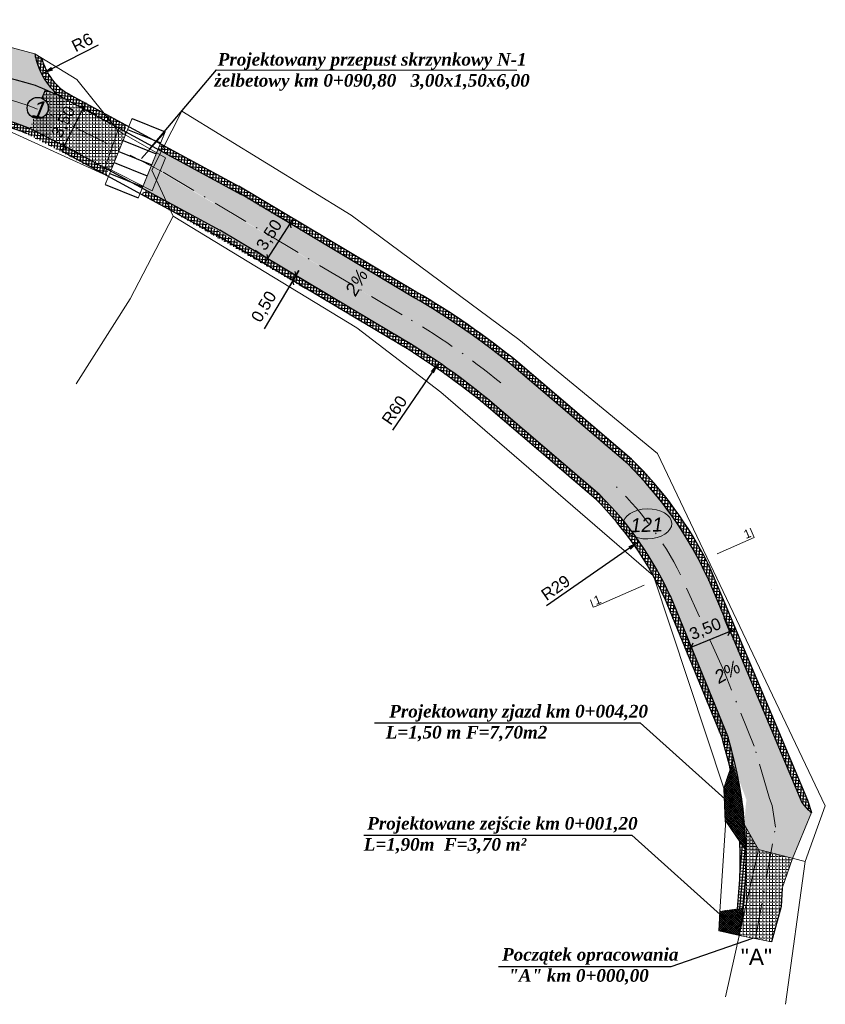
# Model space of a CAD drawing. Header units: millimetres. Extents: x 460 to 2266, y 622 to 2169.
# Tile 8 of 95: x 1930 to 1998, y 1669 to 1752. Entities that reach past the tile are written whole.
import ezdxf

# ---------------------------------------------------------------- set-up
doc = ezdxf.new("R2010")
doc.units = ezdxf.units.MM
doc.linetypes.add('KROPK3-2', pattern=[5, 3, -1, 0, -1])
doc.linetypes.add('PRZER3-1', pattern=[4, 3, -1])
for name, color, linetype, lineweight, true_color in [('drogi', 7, 'Continuous', 20, 0xd6bc51), ('GESDZI_O', 7, 'Continuous', 18, 0x0a0909), ('GESKKL_O', 7, 'PRZER3-1', 18, 0x008000)]:
    doc.layers.add(name, color=color, linetype=linetype, lineweight=lineweight, true_color=true_color)
doc.layers.add('Warstwa 1', color=220, linetype='Continuous', lineweight=20)
doc.styles.add('GEO-INFO', font='plfontwi.shx', dxfattribs={"height": 0.25})
doc.styles.get("Standard").update_dxf_attribs({"font": 'ARIAL.TTF'})
doc.dimstyles.new('ISO-25', dxfattribs={"dimtxt": 2.5, "dimasz": 2.5, "dimexe": 1.25, "dimexo": 0.625, "dimtad": 1, "dimtxsty": 'Standard', "dimcen": 2.5, "dimadec": 0, "dimazin": 0, "dimtfac": 1, "dimtmove": 0, "dimatfit": 3, "dimfxl": 1, "dimarcsym": 0})
pattern_1 = [(45, (-5553898.249666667, -5634345.26519057), (-0.08838834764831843, 0.08838834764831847), []), (135, (-5553898.249666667, -5634345.26519057), (-0.08838834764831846, -0.08838834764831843), [])]
pattern_2 = [(0, (-5553898.249666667, -5634345.26519057), (0, 0.275), [0.2, -0.07500000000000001]), (90, (-5553898.249666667, -5634345.26519057), (-0.275, 1.683889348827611e-17), [0.2, -0.07500000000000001])]
pattern_3 = [(85, (-5553898.249666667, -5634345.26519057), (-0.2490486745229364, 0.02178893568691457), []), (175, (-5553898.249666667, -5634345.26519057), (-0.02178893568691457, -0.2490486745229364), [])]

# ---------------------------------------------------------------- blocks, each defined once
blk = doc.blocks.new('*D2835')
at = {"layer": 'Defpoints', "color": 0}
for p in [(1982.359777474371, 1708.344799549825), (1958.699169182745, 1691.870255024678)]:
    blk.add_point(p, dxfattribs=at)
at = {"layer": 'Warstwa 1', "color": 0, "lineweight": -2}
blk.add_line((1981.539116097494, 1707.773384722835), (1974.566965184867, 1702.918775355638), dxfattribs=at)
at = {"layer": 'Warstwa 1', "color": 0}
blk.add_solid([(1981.634351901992, 1707.636607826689), (1981.443880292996, 1707.910161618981), (1982.359777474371, 1708.344799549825)], dxfattribs=at)
at = {"layer": 'Warstwa 1', "color": 0, "insert": (1975.331313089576, 1704.438686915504), "char_height": 2, "attachment_point": 5, "rotation": 34.84894498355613}
blk.add_mtext('{\\H0.5x;R29}', dxfattribs=at)
blk = doc.blocks.new('*D2836')
at = {"layer": 'Defpoints', "color": 0}
for p in [(1965.518961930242, 1723.392688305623), (1930.969435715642, 1673.087640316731)]:
    blk.add_point(p, dxfattribs=at)
at = {"layer": 'Warstwa 1', "color": 0, "lineweight": -2}
blk.add_line((1964.952824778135, 1722.568377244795), (1961.600379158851, 1717.687125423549), dxfattribs=at)
at = {"layer": 'Warstwa 1', "color": 0}
blk.add_solid([(1965.090209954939, 1722.474021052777), (1964.81543960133, 1722.662733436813), (1965.518961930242, 1723.392688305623)], dxfattribs=at)
at = {"layer": 'Warstwa 1', "color": 0, "insert": (1961.777481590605, 1719.376752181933), "char_height": 2, "attachment_point": 5, "rotation": 55.51870550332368}
blk.add_mtext('{\\H0.5x;R60}', dxfattribs=at)
blk = doc.blocks.new('_Oblique')
at = {"color": 0, "linetype": 'ByBlock', "lineweight": -2}
blk.add_line((-0.5, -0.5), (0.5, 0.5), dxfattribs=at)
blk = doc.blocks.new('*D2837')
at = {"layer": 'Defpoints', "color": 0}
for p in [(1953.004845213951, 1735.071873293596), (1953.382267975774, 1734.829300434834), (1951.489925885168, 1731.8849768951)]:
    blk.add_point(p, dxfattribs=at)
at = {"layer": 'Warstwa 1', "color": 0, "linetype": 'Continuous', "lineweight": -2}
for p, q in [((1950.842168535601, 1731.706932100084), (1953.275179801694, 1735.492490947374)), ((1952.856495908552, 1735.167218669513), (1951.953301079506, 1735.747709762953)), ((1950.964153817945, 1732.222895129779), (1950.060958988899, 1732.80338622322))]:
    blk.add_line(p, q, dxfattribs=at)
at = {"layer": 'Warstwa 1', "color": 0, "linetype": 'ByBlock', "lineweight": -2, "xscale": 0.5, "yscale": 0.5, "zscale": 0.5}
for p, rotation in [((1953.004845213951, 1735.071873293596), 57.27079585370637), ((1951.112503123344, 1732.127549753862), 237.2707958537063)]:
    blk.add_blockref('_Oblique', p, dxfattribs=dict(at, rotation=rotation))
at = {"layer": 'Warstwa 1', "color": 0, "lineweight": 20, "insert": (1951.300759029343, 1734.086830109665), "char_height": 2, "attachment_point": 5, "rotation": 57.27079585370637}
blk.add_mtext('{\\H0.5x;3,50}', dxfattribs=at)
blk = doc.blocks.new('*D2838')
at = {"layer": 'Defpoints', "color": 0}
for p in [(1989.966518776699, 1700.755905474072), (1990.269531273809, 1700.005294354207), (1987.024005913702, 1698.695115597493)]:
    blk.add_point(p, dxfattribs=at)
at = {"layer": 'Warstwa 1', "color": 0, "linetype": 'Continuous', "lineweight": -2}
for p, q in [((1990.035570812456, 1700.584852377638), (1989.498597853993, 1701.915021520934)), ((1986.257346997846, 1699.258558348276), (1990.430165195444, 1700.943073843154)), ((1986.790045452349, 1699.274673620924), (1986.253072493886, 1700.604842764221))]:
    blk.add_line(p, q, dxfattribs=at)
at = {"layer": 'Warstwa 1', "color": 0, "linetype": 'ByBlock', "lineweight": -2, "xscale": 0.5, "yscale": 0.5, "zscale": 0.5}
for p, rotation in [((1989.966518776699, 1700.755905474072), 21.9833251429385), ((1986.720993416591, 1699.445726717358), 201.9833251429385)]:
    blk.add_blockref('_Oblique', p, dxfattribs=dict(at, rotation=rotation))
at = {"layer": 'Warstwa 1', "color": 0, "lineweight": 20, "insert": (1987.941298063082, 1700.909945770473), "char_height": 2, "attachment_point": 5, "rotation": 21.983325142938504}
blk.add_mtext('{\\H0.5x;3,50}', dxfattribs=at)
blk = doc.blocks.new('*D2844')
at = {"layer": 'Defpoints', "color": 0}
for p in [(1937.386703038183, 1750.36032632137), (1932.107496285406, 1747.662729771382)]:
    blk.add_point(p, dxfattribs=at)
at = {"layer": 'Warstwa 1', "color": 0, "lineweight": -2}
blk.add_line((1932.997976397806, 1748.11775193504), (1936.886418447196, 1750.104688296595), dxfattribs=at)
at = {"layer": 'Warstwa 1', "color": 0}
blk.add_solid([(1932.92213937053, 1748.266165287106), (1933.073813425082, 1747.969338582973), (1932.107496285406, 1747.662729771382)], dxfattribs=at)
at = {"layer": 'Warstwa 1', "color": 0, "insert": (1935.532777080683, 1750.323262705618), "char_height": 2, "attachment_point": 5, "rotation": 27.066360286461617}
blk.add_mtext('{\\H0.5x;R6}', dxfattribs=at)
blk = doc.blocks.new('*D2845')
at = {"layer": 'Defpoints', "color": 0}
for p in [(1953.489538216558, 1730.7084641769), (1953.233210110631, 1730.279005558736), (1953.233212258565, 1730.279004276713)]:
    blk.add_point(p, dxfattribs=at)
at = {"layer": 'Warstwa 1', "color": 0, "linetype": 'Continuous', "lineweight": -2}
for p, q in [((1953.745797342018, 1731.137802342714), (1952.976955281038, 1729.849664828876)), ((1953.489540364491, 1730.708462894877), (1953.745797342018, 1731.137802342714)), ((1953.233212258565, 1730.279004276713), (1950.811496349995, 1726.221599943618)), ((1953.769884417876, 1729.958684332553), (1954.306560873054, 1729.638361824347)), ((1954.026212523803, 1730.388142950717), (1954.56288897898, 1730.067820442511))]:
    blk.add_line(p, q, dxfattribs=at)
at = {"layer": 'Warstwa 1', "color": 0, "linetype": 'ByBlock', "lineweight": -2, "xscale": 0.5, "yscale": 0.5, "zscale": 0.5}
for p, rotation in [((1953.233212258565, 1730.279004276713), 59.16857141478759), ((1953.489540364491, 1730.708462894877), 239.1685714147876)]:
    blk.add_blockref('_Oblique', p, dxfattribs=dict(at, rotation=rotation))
at = {"layer": 'Warstwa 1', "color": 0, "lineweight": 20, "insert": (1950.856384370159, 1728.05471954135), "char_height": 2, "attachment_point": 5, "rotation": 59.16857141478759}
blk.add_mtext('{\\H0.5x;0,50}', dxfattribs=at)
blk = doc.blocks.new('*D2865')
at = {"layer": 'Defpoints', "color": 0}
for p in [(1935.427960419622, 1744.868681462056), (1933.844999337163, 1741.71246102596), (1934.015828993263, 1741.626783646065)]:
    blk.add_point(p, dxfattribs=at)
at = {"layer": 'Warstwa 1', "color": 0, "linetype": 'Continuous', "lineweight": -2}
for p, q in [((1935.822946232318, 1745.229942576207), (1933.791672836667, 1741.179845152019)), ((1935.986633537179, 1744.58848626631), (1936.716136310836, 1744.22261369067)), ((1934.403672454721, 1741.432265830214), (1935.133175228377, 1741.066393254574))]:
    blk.add_line(p, q, dxfattribs=at)
at = {"layer": 'Warstwa 1', "color": 0, "linetype": 'ByBlock', "lineweight": -2, "xscale": 0.5, "yscale": 0.5, "zscale": 0.5}
for p, rotation in [((1935.598790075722, 1744.783004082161), 63.36454482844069), ((1934.015828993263, 1741.626783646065), 243.3645448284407)]:
    blk.add_blockref('_Oblique', p, dxfattribs=dict(at, rotation=rotation))
at = {"layer": 'Warstwa 1', "color": 0, "lineweight": 20, "insert": (1934.001966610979, 1743.608803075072), "char_height": 2, "attachment_point": 5, "rotation": 63.364544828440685}
blk.add_mtext('{\\H0.5x;3,50}', dxfattribs=at)

msp = doc.modelspace()

# ---------------------------------------------------------------- hatches: boundary and pattern name
h = msp.add_hatch()
h.set_pattern_fill('ANSI37', color=141, scale=2, angle=39.99999999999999)
h.set_pattern_definition(pattern_3)
edge = h.paths.add_edge_path()
edge.add_arc((1936.827831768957, 1750.158144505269), 4.844389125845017, 193.8828253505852, 241.9974874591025, ccw=False)
edge.add_line((1932.124954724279, 1748.995795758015), (1931.545542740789, 1749.34647324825))
edge.add_arc((1937.386703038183, 1750.36032632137), 5.928495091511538, 189.8467644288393, 230.0138344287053)
edge.add_arc((1923.800833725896, 1726.111346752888), 21.99824984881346, 63.37076971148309, 63.614518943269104, ccw=False)
edge.add_line((1933.660783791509, 1745.776147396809), (1934.282096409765, 1745.4608702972))
edge.add_line((1934.282096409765, 1745.460871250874), (1938.148265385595, 1743.362189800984))
edge.add_line((1938.148265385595, 1743.36218884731), (1939.07926418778, 1742.856812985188))
edge.add_line((1939.07926418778, 1742.856812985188), (1939.257701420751, 1743.328868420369))
edge.add_line((1939.257701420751, 1743.328868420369), (1934.553341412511, 1745.880901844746))
h = msp.add_hatch()
h.set_pattern_fill('ANSI37', color=141, scale=2, angle=39.99999999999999)
h.set_pattern_definition(pattern_3)
edge = h.paths.add_edge_path()
edge.add_line((1930.913014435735, 1742.623598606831), (1937.565209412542, 1739.133000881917))
edge.add_line((1937.565209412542, 1739.133000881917), (1937.725910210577, 1739.611764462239))
edge.add_line((1937.725910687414, 1739.611764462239), (1931.119424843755, 1743.079437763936))
edge.add_arc((1923.12730362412, 1723.280364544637), 21.35128355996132, 68.01797410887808, 77.65040411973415)
edge.add_line((1927.693831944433, 1744.137596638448), (1926.82550718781, 1743.807393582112))
edge.add_arc((1923.150186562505, 1723.468189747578), 20.66860403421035, 67.93949587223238, 79.75711169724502, ccw=False)
h = msp.add_hatch()
h.set_pattern_fill('ANSI37', color=141, scale=2, angle=39.99999999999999)
h.set_pattern_definition(pattern_3)
edge = h.paths.add_edge_path()
edge.add_line((1948.69995691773, 1738.227261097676), (1942.12117912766, 1741.774480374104))
edge.add_line((1942.12117912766, 1741.774480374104), (1941.934619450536, 1741.326410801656))
edge.add_line((1941.934619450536, 1741.326410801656), (1942.85644676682, 1740.790685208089))
edge.add_line((1942.85644676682, 1740.790685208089), (1948.455194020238, 1737.791061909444))
edge.add_line((1948.455194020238, 1737.791060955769), (1963.306752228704, 1728.926721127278))
edge.add_arc((1930.969483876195, 1673.087703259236), 64.52669956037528, 51.084677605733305, 59.92418199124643, ccw=False)
edge.add_line((1971.503295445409, 1723.294326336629), (1971.812504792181, 1723.687261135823))
edge.add_arc((1930.972328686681, 1673.091721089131), 65.02175603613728, 51.08990468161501, 59.89819224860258)
edge.add_line((1963.58321239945, 1729.344356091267), (1948.69995691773, 1738.227260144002))
h = msp.add_hatch()
h.set_pattern_fill('ANSI37', color=141, scale=2, angle=39.99999999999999)
h.set_pattern_definition(pattern_3)
h.paths.add_polyline_path([(1942.314176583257, 1737.121323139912), (1942.698552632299, 1736.343690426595), (1955.00482227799, 1729.223755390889), (1955.260094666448, 1729.65144589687)])
h.paths.add_polyline_path([(1942.314176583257, 1737.121323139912), (1941.275691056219, 1737.685153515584), (1940.753675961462, 1737.968573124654), (1940.763285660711, 1737.913545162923), (1940.553474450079, 1737.508327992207), (1942.698552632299, 1736.343690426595)])
edge = h.paths.add_edge_path()
edge.add_line((1955.260094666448, 1729.65144589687), (1955.00482227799, 1729.223755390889))
edge.add_line((1955.00482227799, 1729.223755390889), (1961.302169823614, 1725.465269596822))
edge.add_arc((1930.969435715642, 1673.087640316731), 60.52677801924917, 51.03740236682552, 59.924172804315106, ccw=False)
edge.add_line((1969.029457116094, 1720.150636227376), (1969.338744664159, 1720.543671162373))
edge.add_arc((1931.224277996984, 1673.426048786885), 60.60348948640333, 51.02985325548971, 59.97231755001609)
edge.add_line((1961.55137684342, 1725.895563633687), (1955.260094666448, 1729.65144589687))
h = msp.add_hatch()
h.set_pattern_fill('ANSI37', color=141, scale=2, angle=39.99999999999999)
h.set_pattern_definition(pattern_3)
h.paths.add_polyline_path([(1972.142167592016, 1723.419378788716, 0.001633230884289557), (1971.812504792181, 1723.687262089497), (1971.503295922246, 1723.294326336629, -0.00160870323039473), (1971.825524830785, 1723.032461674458), (1981.389087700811, 1714.865273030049, -0.08470511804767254), (1987.763422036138, 1706.010460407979), (1988.106067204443, 1706.445884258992, 0.083251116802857), (1981.713791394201, 1715.245492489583)])
h = msp.add_hatch()
h.set_pattern_fill('ANSI37', color=141, scale=2, angle=39.99999999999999)
h.set_pattern_definition(pattern_3)
h.paths.add_polyline_path([(1969.60944702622, 1720.323401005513, 0.00143967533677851), (1969.338744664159, 1720.543671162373), (1969.029457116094, 1720.150636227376, -0.001380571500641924), (1969.288770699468, 1719.93974164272), (1978.736909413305, 1711.870640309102, -0.08882757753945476), (1984.489751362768, 1703.577295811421), (1984.955064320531, 1702.441670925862), (1985.310392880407, 1702.893213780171), (1984.94854071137, 1703.77633527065, 0.08960162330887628), (1979.052881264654, 1712.25831750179)])
h = msp.add_hatch()
h.set_pattern_fill('ANSI37', color=141, scale=2, angle=39.99999999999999)
h.set_pattern_definition(pattern_3)
h.paths.add_polyline_path([(1988.602822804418, 1705.403463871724, 0.008766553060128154), (1988.106067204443, 1706.445884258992), (1987.763422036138, 1706.010459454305, -0.006882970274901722), (1988.144680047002, 1705.203062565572), (1996.04353907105, 1686.384480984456, 0.1029311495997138), (1996.855662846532, 1685.543327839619), (1996.504573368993, 1686.577993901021)])
h = msp.add_hatch()
h.set_pattern_fill('ANSI37', color=141, scale=2, angle=39.99999999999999)
h.set_pattern_definition(pattern_3)
h.paths.add_polyline_path([(1985.310392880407, 1702.893213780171), (1984.955064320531, 1702.441670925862), (1989.371742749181, 1691.662492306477, -0.01780439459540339), (1990.008482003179, 1689.19142964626), (1990.314156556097, 1690.08702805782, 0.01241220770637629), (1989.843966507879, 1691.828745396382)])
h = msp.add_hatch()
h.set_pattern_fill('ANSI37', color=141, scale=2, angle=39.99999999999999)
h.set_pattern_definition(pattern_3)
h.paths.add_polyline_path([(1991.336366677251, 1682.320424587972), (1990.80992414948, 1683.094032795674, -0.03973499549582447), (1990.612975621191, 1677.409674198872), (1991.124112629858, 1677.480338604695, 0.03336437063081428)])
at = {"layer": 'drogi', "lineweight": 5, "true_color": 0xf4e08b}
h = msp.add_hatch(dxfattribs=at)
h.set_pattern_fill('ANGLE', color=41)
h.set_pattern_definition(pattern_2)
edge = h.paths.add_edge_path()
edge.add_arc((1922.936341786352, 1719.79712155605), 28.24540980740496, 90.88373382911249, 94.91571712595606)
edge.add_arc((1925.97889473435, 1686.153990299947), 62.02569051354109, 95.05286876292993, 104.2048782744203)
edge.add_line((1910.75841476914, 1746.283212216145), (1911.80804493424, 1742.936603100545))
edge.add_arc((1928.815558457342, 1672.711725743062), 72.25502587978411, 101.74616934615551, 103.61412592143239, ccw=False)
edge.add_arc((1914.399748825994, 1743.51407960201), 0.2997521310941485, 179.9999627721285, 191.6272851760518, ccw=False)
edge.add_arc((1914.399748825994, 1743.51407960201), 0.2997521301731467, 11.38962997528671, 180, ccw=False)
edge.add_arc((1928.815558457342, 1672.711725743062), 72.25502589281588, 96.22596280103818, 101.27078233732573, ccw=False)
edge.add_arc((1923.337483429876, 1724.602968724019), 20.07656916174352, 62.2560558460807, 96.74489323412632, ccw=False)
edge.add_line((1932.683547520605, 1742.371471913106), (1932.761739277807, 1742.331788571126))
edge.add_line((1932.761739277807, 1742.331788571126), (1934.201718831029, 1745.499140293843))
edge.add_arc((1936.75678875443, 1750.084632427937), 5.249296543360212, 187.6579876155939, 240.87312162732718, ccw=False)
edge.add_line((1931.55430986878, 1749.385113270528), (1927.511412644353, 1750.47661450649))
edge.add_arc((1922.859790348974, 1753.670026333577), 5.642293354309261, 266.3510804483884, 325.5297814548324, ccw=False)
h = msp.add_hatch(dxfattribs=at)
h.set_pattern_fill('ANGLE', color=41)
h.set_pattern_definition(pattern_2)
edge = h.paths.add_edge_path()
edge.add_line((1931.475111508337, 1743.968685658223), (1931.119424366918, 1743.079437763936))
edge.add_line((1931.119424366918, 1743.079437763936), (1937.922212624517, 1739.513306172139))
edge.add_line((1937.922212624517, 1739.513306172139), (1939.245653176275, 1742.766491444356))
edge.add_line((1939.245653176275, 1742.766491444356), (1934.282096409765, 1745.460871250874))
edge.add_line((1934.282096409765, 1745.460871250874), (1933.668732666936, 1745.772160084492))
edge.add_arc((1923.800833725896, 1726.111346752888), 21.99824991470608, 63.34760827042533, 66.91362836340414)
edge.add_line((1932.426750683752, 1746.347862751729), (1932.136769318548, 1745.622886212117))
edge.add_arc((1931.782078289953, 1744.805329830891), 0.8911806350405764, 2.7496599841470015e-06, 66.54667902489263, ccw=False)
edge.add_arc((1931.782078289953, 1744.805329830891), 0.891180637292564, 249.8518176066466, 360, ccw=False)
h = msp.add_hatch(dxfattribs=at)
h.set_pattern_fill('ANGLE', color=41)
h.set_pattern_definition(pattern_2)
edge = h.paths.add_edge_path()
edge.add_line((1948.455189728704, 1737.791063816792), (1941.89855482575, 1741.326410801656))
edge.add_line((1941.89855482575, 1741.326410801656), (1941.32753088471, 1739.877668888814))
edge.add_line((1941.32753088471, 1739.877668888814), (1962.429747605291, 1727.412336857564))
edge.add_arc((1930.969439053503, 1673.087638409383), 62.77677797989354, 51.06474072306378, 59.92417657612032, ccw=False)
edge.add_line((1970.420994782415, 1721.918966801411), (1971.503295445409, 1723.294327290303))
edge.add_arc((1930.969439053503, 1673.087638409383), 64.52677798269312, 51.08468293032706, 59.92417655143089)
edge.add_line((1963.306752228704, 1728.926722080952), (1948.455189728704, 1737.791063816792))
edge = h.paths.add_edge_path()
edge.add_arc((1931.224277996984, 1673.426048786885), 60.60348948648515, 51.0298532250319, 59.97231751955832, ccw=False)
edge.add_line((1969.338744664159, 1720.543671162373), (1970.420994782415, 1721.918966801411))
edge.add_arc((1930.969439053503, 1673.087638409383), 62.77677797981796, 51.06474066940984, 59.92417652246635)
edge.add_line((1962.429747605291, 1727.412336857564), (1941.32753088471, 1739.922761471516))
edge.add_line((1941.32753088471, 1739.922760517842), (1940.572546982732, 1738.066914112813))
edge.add_line((1940.572546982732, 1738.066914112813), (1942.314176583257, 1737.121323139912))
edge.add_line((1942.314176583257, 1737.121323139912), (1961.55137684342, 1725.895562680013))
h = msp.add_hatch(dxfattribs=at)
h.set_pattern_fill('ANGLE', color=41)
h.set_pattern_definition(pattern_2)
edge = h.paths.add_edge_path()
edge.add_ellipse((1983.580276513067, 1708.916378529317), major_axis=(-1.497890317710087, 2.135343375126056), ratio=0.07764818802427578, start_angle=221.0754079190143, end_angle=315.404811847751, ccw=False)
edge.add_ellipse((1983.580276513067, 1708.916378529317), major_axis=(-1.301572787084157, 1.844115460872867), ratio=0.1149961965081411, start_angle=209.3913749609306, end_angle=325.3537941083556, ccw=False)
edge.add_arc((1960.859236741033, 1692.992865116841), 27.948517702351, 38.83439112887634, 46.74596370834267)
edge.add_line((1980.010520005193, 1713.348405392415), (1970.71748640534, 1721.67793229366))
edge.add_arc((1930.969439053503, 1673.087638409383), 62.7767779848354, 50.71599564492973, 51.0647407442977)
edge.add_line((1970.420994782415, 1721.918966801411), (1969.338744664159, 1720.543671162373))
edge.add_arc((1931.224277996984, 1673.426048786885), 60.60348949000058, 50.699904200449, 51.0298532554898, ccw=False)
edge.add_line((1969.60944702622, 1720.323401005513), (1979.052880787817, 1712.25831750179))
edge.add_arc((1958.524895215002, 1691.699745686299), 29.05259149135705, 24.562164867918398, 45.04265227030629, ccw=False)
edge.add_line((1984.94854071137, 1703.77633527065), (1985.31039240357, 1702.893213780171))
edge.add_line((1985.310392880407, 1702.893213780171), (1988.144680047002, 1705.203062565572))
edge.add_arc((1958.629529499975, 1691.759538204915), 32.43258321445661, 24.48825737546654, 45.4324421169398)
edge.add_line((1981.389087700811, 1714.865273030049), (1971.825524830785, 1723.032461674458))
edge.add_arc((1930.969439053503, 1673.087638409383), 64.5267779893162, 50.71599542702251, 51.08468275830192)
edge.add_line((1971.503295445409, 1723.294326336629), (1970.420994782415, 1721.918965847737))
edge.add_arc((1930.969439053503, 1673.087638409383), 62.77677798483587, 50.71599557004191, 51.0647406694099, ccw=False)
edge.add_line((1970.717485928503, 1721.677931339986), (1980.010519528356, 1713.348404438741))
edge.add_arc((1960.859236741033, 1692.992865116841), 27.94851770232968, 38.834389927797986, 46.74596250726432, ccw=False)
h = msp.add_hatch(dxfattribs=at)
h.set_pattern_fill('ANGLE', color=41)
h.set_pattern_definition(pattern_2)
edge = h.paths.add_edge_path()
edge.add_line((1991.334694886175, 1682.390530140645), (1995.253675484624, 1681.675641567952))
edge.add_line((1995.253675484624, 1681.675641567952), (1995.710196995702, 1682.777823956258))
edge.add_line((1995.710196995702, 1682.777823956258), (1986.364468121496, 1704.315818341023))
edge.add_line((1986.364468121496, 1704.315818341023), (1985.284519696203, 1702.956359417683))
edge.add_line((1985.284519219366, 1702.956359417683), (1991.374229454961, 1686.601956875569))
edge.add_arc((2009.634070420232, 1684.324644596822), 18.40130271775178, 172.8909504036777, 186.0333566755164)
edge = h.paths.add_edge_path()
edge.add_line((1988.144680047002, 1705.203062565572), (1986.364468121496, 1704.315818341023))
edge.add_line((1986.364468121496, 1704.315818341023), (1995.710196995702, 1682.777823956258))
edge.add_line((1995.710196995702, 1682.777823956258), (1996.855662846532, 1685.543327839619))
edge.add_arc((1998.470955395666, 1687.915499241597), 2.869906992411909, 212.2404173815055, 235.7477139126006, ccw=False)
edge.add_line((1996.04353907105, 1686.384480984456), (1988.144680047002, 1705.203062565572))
h.paths.add_polyline_path([(1986.850131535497, 1699.681843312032), (1989.317392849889, 1700.677845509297), (1989.439794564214, 1700.733041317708), (1986.972533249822, 1699.737038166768)], flags=16)
at = {"layer": 'drogi', "lineweight": 5, "true_color": 0xf4c5b6}
h = msp.add_hatch(dxfattribs=at)
h.set_pattern_fill('ANGLE', color=254)
h.set_pattern_definition(pattern_2)
h.paths.add_polyline_path([(1992.396803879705, 1682.416884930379), (1991.221975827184, 1684.487432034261, -0.06178558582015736), (1990.856877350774, 1675.547359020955)])
at = {"layer": 'drogi', "lineweight": 5, "true_color": 0xf4e08b}
h = msp.add_hatch(dxfattribs=at)
h.set_pattern_fill('ANGLE', color=41)
h.set_pattern_definition(pattern_2)
h.paths.add_polyline_path([(1993.432350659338, 1682.14820245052), (1992.396803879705, 1682.416884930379), (1990.777777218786, 1675.194496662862), (1992.136332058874, 1674.919460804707)])
h.paths.add_polyline_path([(1995.253675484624, 1681.675641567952), (1993.432350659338, 1682.14820245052), (1992.136332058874, 1674.919460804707), (1993.494887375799, 1674.644424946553), (1994.304456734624, 1677.63741162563), (1994.382348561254, 1679.176193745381)])
at = {"layer": 'GESKKL_O', "linetype": 'Continuous', "lineweight": 20}
h = msp.add_hatch(dxfattribs=at)
h.set_pattern_fill('ANSI37', color=30)
h.set_pattern_definition(pattern_1)
h.paths.add_polyline_path([(1989.461781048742, 1687.589644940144), (1989.498372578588, 1686.790269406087), (1990.412623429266, 1685.91385606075)], flags=17)
edge = h.paths.add_edge_path()
edge.add_arc((1971.958722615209, 1683.51887849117), 19.28758696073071, 2.878399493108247, 18.90771832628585)
edge.add_line((1990.205584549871, 1689.768922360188), (1989.461781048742, 1687.589644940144))
edge.add_line((1989.461781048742, 1687.589644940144), (1991.221975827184, 1684.487432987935))
edge = h.paths.add_edge_path()
edge.add_arc((1955.003736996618, 1681.489036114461), 36.34214090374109, 1.310853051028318, 4.732549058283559)
edge.add_line((1991.221975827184, 1684.487432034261), (1990.412623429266, 1685.91385606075))
edge.add_line((1990.412623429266, 1685.91385606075), (1989.498372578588, 1686.790269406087))
edge.add_line((1989.498372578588, 1686.790269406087), (1989.590923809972, 1684.885356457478))
edge.add_line((1989.590923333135, 1684.885356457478), (1991.336366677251, 1682.320424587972))
h = msp.add_hatch(dxfattribs=at)
h.set_pattern_fill('ANSI37', color=30)
h.set_pattern_definition(pattern_1)
edge = h.paths.add_edge_path()
edge.add_line((1991.124112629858, 1677.480338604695), (1989.149881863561, 1677.20740369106))
edge.add_line((1989.149881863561, 1677.20740369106), (1989.057722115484, 1675.580077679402))
edge.add_line((1989.057721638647, 1675.580077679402), (1990.748331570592, 1675.200458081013))
edge.add_line((1990.748331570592, 1675.200458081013), (1990.856877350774, 1675.547359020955))
edge.add_arc((1955.003737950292, 1681.489036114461), 36.34213962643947, 350.5903139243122, 353.6671384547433)
at = {"layer": 'Warstwa 1', "linetype": 'Continuous', "lineweight": 40}
h = msp.add_hatch(color=0, dxfattribs=at)
h.dxf.hatch_style = 1
h.paths.add_polyline_path([(1960.175288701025, 1730.796441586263), (1958.062046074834, 1728.004380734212), (1958.269270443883, 1727.85725739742)])
h = msp.add_hatch(color=0, dxfattribs=at)
h.dxf.hatch_style = 1
h.paths.add_polyline_path([(1991.459257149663, 1697.141198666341), (1988.224555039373, 1695.800263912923), (1988.328990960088, 1695.568573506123)])

# ---------------------------------------------------------------- linework, layer by layer
msp.add_line((1932.426750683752, 1746.347862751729), (1932.136769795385, 1745.622885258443))
at = {"color": 141, "true_color": 0xadddf7}
for p, q in [((1934.520634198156, 1745.900302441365), (1949.134361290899, 1737.967497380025)), ((1933.777256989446, 1741.187371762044), (1946.862761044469, 1734.082797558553)), ((1963.58321239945, 1729.344356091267), (1948.69995691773, 1738.227261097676)), ((1961.302169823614, 1725.465269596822), (1946.860628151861, 1734.084505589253)), ((1978.736909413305, 1711.870640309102), (1969.288770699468, 1719.93974164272)), ((1988.165280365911, 1706.445884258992), (1996.504573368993, 1686.577993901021)), ((1984.485938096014, 1703.586602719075), (1989.381298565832, 1691.639171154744)), ((1996.504573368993, 1686.577993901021), (1996.855662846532, 1685.543327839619))]:
    msp.add_line(p, q, dxfattribs=at)
msp.add_lwpolyline([(1981.713791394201, 1715.245492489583), (1972.142167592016, 1723.419378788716)], dxfattribs=at)
msp.add_circle((1931.782078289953, 1744.805329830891), 0.8911806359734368)
for centre, radius, start, end in [((1936.827831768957, 1750.158144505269), 4.844389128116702, 193.8828284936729, 241.9974874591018), ((1923.150187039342, 1723.468189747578), 20.66860403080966, 67.88511506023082, 79.75711169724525), ((1930.972328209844, 1673.091721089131), 65.02175622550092, 50.71559563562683, 59.89819116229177), ((1930.969435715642, 1673.087640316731), 60.52677801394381, 50.72099846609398, 59.92417235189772), ((1958.784098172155, 1691.669663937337), 32.88754388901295, 26.6984827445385, 45.79600108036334), ((1958.456370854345, 1691.660685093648), 28.63114610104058, 24.52048482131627, 44.90012165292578), ((1955.003737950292, 1681.489036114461), 35.84213960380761, 12.40952593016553, 16.52957340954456), ((1955.003737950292, 1681.489036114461), 35.84213960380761, 353.4647372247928, 2.566540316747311)]:
    msp.add_arc(centre, radius, start, end, dxfattribs=at)
at = {"layer": 'GESDZI_O', "color": 1, "linetype": 'Continuous', "lineweight": 30}
for p, q in [((1934.282096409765, 1745.460871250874), (1933.660783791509, 1745.776147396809)), ((1934.282096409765, 1745.460871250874), (1948.895823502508, 1737.528066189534)), ((1934.015829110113, 1741.626783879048), (1931.119424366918, 1743.079437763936)), ((1934.015829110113, 1741.626783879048), (1947.101333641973, 1734.522209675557)), ((1963.306752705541, 1728.926722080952), (1948.455194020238, 1737.791060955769)), ((1961.55137684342, 1725.895563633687), (1947.100255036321, 1734.522853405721)), ((1979.052881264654, 1712.25831750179), (1969.60944702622, 1720.323401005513)), ((1988.144680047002, 1705.203062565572), (1996.04353907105, 1686.384480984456)), ((1984.948606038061, 1703.776176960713), (1989.843966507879, 1691.828745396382)), ((1994.382348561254, 1679.176193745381), (1994.304456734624, 1677.63741162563)), ((1994.304456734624, 1677.63741162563), (1993.494887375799, 1674.644424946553))]:
    msp.add_line(p, q, dxfattribs=at)
at = {"layer": 'GESDZI_O', "color": 5, "linetype": 'KROPK3-2', "lineweight": 13}
for p, q in [((1942.218648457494, 1739.470508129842), (1932.884017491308, 1744.207938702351)), ((1962.429747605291, 1727.412336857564), (1942.323533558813, 1739.412682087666))]:
    msp.add_line(p, q, dxfattribs=at)
at = {"layer": 'GESDZI_O', "color": 30, "linetype": 'Continuous', "lineweight": 25, "true_color": 0xf26722}
for p, q in [((1939.718149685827, 1743.927948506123), (1942.497002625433, 1742.797472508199)), ((1939.341324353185, 1743.001663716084), (1942.120177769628, 1741.871188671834)), ((1938.964499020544, 1742.075378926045), (1941.743352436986, 1740.944903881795)), ((1938.587674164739, 1741.14909508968), (1941.366527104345, 1740.018619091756)), ((1938.210848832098, 1740.222810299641), (1940.98970224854, 1739.092335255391)), ((1937.834023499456, 1739.296526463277), (1940.612876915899, 1738.166050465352)), ((1937.457198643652, 1738.370241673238), (1940.236051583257, 1737.239766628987))]:
    msp.add_line(p, q, dxfattribs=at)
at = {"layer": 'GESDZI_O', "color": 6, "linetype": 'Continuous', "lineweight": 9}
for p, q in [((1957.054770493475, 1732.658295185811), (1957.054770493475, 1732.658295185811)), ((1993.453243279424, 1704.323764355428), (1993.453243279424, 1704.323764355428)), ((1990.17993071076, 1690.620661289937), (1990.17993071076, 1690.620661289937))]:
    msp.add_line(p, q, dxfattribs=at)
at = {"layer": 'GESDZI_O', "color": 1, "linetype": 'Continuous', "lineweight": 9}
for p, q in [((1989.461781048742, 1687.589644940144), (1990.314156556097, 1690.08702805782)), ((1989.461781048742, 1687.589644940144), (1989.591968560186, 1684.745563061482)), ((1989.585183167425, 1684.893791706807), (1991.336109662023, 1682.331585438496)), ((1996.855662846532, 1685.543327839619), (1995.253675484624, 1681.675641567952)), ((1995.253675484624, 1681.675641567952), (1994.382348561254, 1679.176193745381)), ((1989.149881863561, 1677.20740369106), (1991.124112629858, 1677.480338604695)), ((1989.149881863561, 1677.20740369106), (1989.057721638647, 1675.580077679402)), ((1989.057721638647, 1675.580077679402), (1990.777777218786, 1675.194496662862)), ((1990.461427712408, 1673.783279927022), (1990.856877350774, 1675.547359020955)), ((1993.494887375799, 1674.644424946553), (1990.777777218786, 1675.194496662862))]:
    msp.add_line(p, q, dxfattribs=at)
at = {"layer": 'GESDZI_O', "color": 3, "linetype": 'Continuous', "lineweight": 18}
msp.add_line((1989.60465481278, 1684.468415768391), (1989.149881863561, 1677.20740369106), dxfattribs=at)
for points in [[(1924.410767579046, 1751.272717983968), (1931.545542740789, 1749.34647324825), (1935.076931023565, 1747.209173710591), (1938.510287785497, 1742.908740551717), (1937.25293114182, 1739.270151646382), (1927.998997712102, 1743.477286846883)], [(1992.396803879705, 1682.416884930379), (1996.312015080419, 1681.401045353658), (1998.005583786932, 1686.106040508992), (1983.89874603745, 1715.743973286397), (1972.244470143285, 1725.316162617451), (1958.150868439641, 1735.785520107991), (1943.894932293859, 1744.544109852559), (1941.378505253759, 1739.575508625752), (1943.167821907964, 1735.69605401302), (1958.627611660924, 1726.293895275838), (1965.680810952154, 1720.894126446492), (1983.550117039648, 1705.438233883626), (1989.461781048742, 1687.589644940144), (1992.396803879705, 1682.416884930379)], [(1938.475334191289, 1742.923448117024), (1942.535140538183, 1740.596483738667), (1941.394654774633, 1737.828310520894), (1937.449241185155, 1739.860524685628)], [(1943.167821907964, 1735.69605401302), (1939.547230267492, 1728.735117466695), (1935.026492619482, 1721.604635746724)], [(1989.461781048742, 1687.589644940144), (1989.60465481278, 1684.468415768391)], [(1992.396803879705, 1682.416884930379), (1989.618156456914, 1670.02149441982)], [(1996.312015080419, 1681.401045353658), (1994.64741041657, 1669.395066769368)]]:
    msp.add_lwpolyline(points, dxfattribs=at)
at = {"layer": 'GESDZI_O', "color": 1, "linetype": 'Continuous', "lineweight": 30}
msp.add_lwpolyline([(1931.593329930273, 1746.683172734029, 0.118163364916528), (1918.465153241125, 1747.686396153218, 0.1618653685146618), (1874.797503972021, 1725.690952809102), (1853.466723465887, 1701.298229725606)], format="xyb", dxfattribs=at)
at = {"layer": 'GESDZI_O', "color": 30, "linetype": 'Continuous', "lineweight": 25, "true_color": 0xf26722, "const_width": 0.08101010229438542}
for points in [[(1937.457198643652, 1738.370241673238), (1939.718149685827, 1743.927948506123)], [(1940.236051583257, 1737.239766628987), (1942.497002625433, 1742.797472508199)]]:
    msp.add_lwpolyline(points, dxfattribs=at)
at = {"layer": 'GESDZI_O', "color": 5, "linetype": 'KROPK3-2', "lineweight": 13}
msp.add_lwpolyline([(1980.010526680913, 1713.348398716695, 0, 0, 0), (1970.717485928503, 1721.677931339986, 5.552439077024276, 5.552439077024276, 0)], format="xyseb", dxfattribs=at)
at = {"layer": 'GESDZI_O', "color": 1, "linetype": 'Continuous', "lineweight": 30}
msp.add_lwpolyline([(1981.389087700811, 1714.865273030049), (1971.825524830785, 1723.032461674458)], dxfattribs=at)
at = {"layer": 'GESDZI_O', "color": 5, "linetype": 'KROPK3-2', "lineweight": 13}
for points in [[(1989.516027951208, 1697.330264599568), (1986.32540991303, 1704.405830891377)], [(1993.537180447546, 1686.108365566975), (1993.305384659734, 1686.705813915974), (1992.021979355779, 1691.098851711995), (1989.516027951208, 1697.330264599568)], [(1992.136332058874, 1674.919460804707), (1993.819112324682, 1684.305425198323), (1993.537180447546, 1686.108365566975)]]:
    msp.add_lwpolyline(points, dxfattribs=at)
at = {"layer": 'GESDZI_O', "color": 1, "linetype": 'Continuous', "lineweight": 30}
for centre, radius, start, end in [((1937.386703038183, 1750.36032632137), 5.928495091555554, 189.8467553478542, 230.0138248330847), ((1923.800833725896, 1726.111346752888), 21.99824993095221, 63.37076920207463, 69.25358389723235), ((1923.12730362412, 1723.280364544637), 21.35128356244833, 68.01797410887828, 101.2252112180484), ((1930.96943953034, 1673.087638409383), 64.52677798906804, 50.71599542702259, 59.92417640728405), ((1931.224277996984, 1673.426048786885), 60.60348948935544, 50.69990345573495, 59.97231751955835), ((1958.629533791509, 1691.759542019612), 32.43257785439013, 24.48825438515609, 45.43244275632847), ((1958.524895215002, 1691.699745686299), 29.05259149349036, 24.50648427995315, 45.04265227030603), ((1955.003737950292, 1681.489036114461), 36.34213960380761, 350.5903123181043, 16.52957289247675), ((1998.470955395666, 1687.915499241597), 2.869906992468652, 212.2404200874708, 235.7477139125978)]:
    msp.add_arc(centre, radius, start, end, dxfattribs=at)
at = {"layer": 'GESDZI_O', "color": 5, "linetype": 'KROPK3-2', "lineweight": 13}
for centre, radius, start, end in [((1923.12730362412, 1723.280364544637), 23.10128356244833, 68.01797429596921, 101.2252107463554), ((1930.969439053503, 1673.087638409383), 62.77677798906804, 50.71599475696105, 59.92417619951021), ((1960.859236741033, 1692.992865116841), 27.94851770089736, 26.66650275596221, 46.7459452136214)]:
    msp.add_arc(centre, radius, start, end, dxfattribs=at)
at = {"layer": 'GESDZI_O', "color": 3, "linetype": 'Continuous', "lineweight": 18}
msp.add_ellipse((1983.051375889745, 1709.809274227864), major_axis=(2.04511413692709, 0.04038709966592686), ratio=0.6171604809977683, dxfattribs=at)
at = {"layer": 'GESKKL_O', "color": 5, "linetype": 'Continuous', "lineweight": 20}
for p, q in [((1992.028389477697, 1708.654943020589), (1991.688039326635, 1709.439471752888)), ((1978.486693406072, 1702.797174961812), (1978.256591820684, 1703.420271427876))]:
    msp.add_line(p, q, dxfattribs=at)
at = {"layer": 'GESKKL_O', "color": 30, "linetype": 'Continuous', "lineweight": 20, "true_color": 0xf26722}
for points in [[(1942.497002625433, 1742.797472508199), (1942.497002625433, 1742.797472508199), (1940.521489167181, 1740.53974202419)], [(1940.236051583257, 1737.239766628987), (1940.236051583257, 1737.239766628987)]]:
    msp.add_lwpolyline(points, dxfattribs=at)
at = {"layer": 'GESKKL_O', "color": 1, "linetype": 'Continuous', "lineweight": 20}
msp.add_lwpolyline([(1940.236051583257, 1737.239766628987), (1940.236051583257, 1737.239766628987)], dxfattribs=at)
at = {"layer": 'GESKKL_O', "color": 52, "linetype": 'Continuous', "lineweight": 30}
msp.add_lwpolyline([(1980.149777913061, 1710.43792775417), (1980.149777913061, 1710.43792775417), (1980.256434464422, 1710.43792775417), (1980.149777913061, 1710.43792775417)], dxfattribs=at)
at = {"layer": 'GESKKL_O', "color": 5, "linetype": 'Continuous', "lineweight": 20}
for points in [[(1988.902601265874, 1707.298890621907), (1992.028389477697, 1708.654943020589)], [(1978.486693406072, 1702.797174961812), (1978.749972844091, 1702.894401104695), (1982.786484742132, 1704.645550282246)]]:
    msp.add_lwpolyline(points, dxfattribs=at)
at = {"layer": 'Warstwa 1', "color": 0, "linetype": 'Continuous', "lineweight": 25}
for points in [[(1941.206997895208, 1741.357737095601), (1946.80808355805, 1748.017781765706), (1972.066865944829, 1747.991959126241)], [(1960.112300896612, 1693.074375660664), (1982.437468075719, 1693.074375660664), (1990.412623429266, 1685.91385606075)], [(1959.196058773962, 1683.618013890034), (1981.743509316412, 1683.618013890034), (1989.718664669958, 1676.457493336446)], [(1970.535958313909, 1672.577265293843), (1985.044211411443, 1672.577265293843), (1991.918610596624, 1674.963538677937)]]:
    msp.add_lwpolyline(points, dxfattribs=at)

# ---------------------------------------------------------------- texts
at = {"layer": 'GESDZI_O', "color": 3, "linetype": 'Continuous', "lineweight": 18, "insert": (1981.602155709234, 1710.275844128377), "char_height": 1.092, "width": 17.4080801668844, "attachment_point": 1, "rotation": 1.7446516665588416}
msp.add_mtext('{\\fArial|b0|i1|c238|p34;\\H1.076x;121}', dxfattribs=at)
at = {"layer": 'GESKKL_O', "color": 5, "linetype": 'Continuous', "lineweight": 20, "char_height": 0.7312500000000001, "width": 1.94235459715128, "attachment_point": 1, "style": 'GEO-INFO'}
for insert, rotation in [((1991.057696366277, 1709.215699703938), 22.215838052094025), ((1978.452082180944, 1703.658271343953), 22.21583805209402)]:
    msp.add_mtext('1', dxfattribs=dict(at, insert=insert, rotation=rotation))
at = {"layer": 'Warstwa 1', "color": 0, "linetype": 'Continuous', "lineweight": 25, "char_height": 0.7644000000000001, "attachment_point": 1}
for s, insert, width in [('{\\fTimes New Roman|b0|i0|c238|p18; \\fTimes New Roman|b1|i1|c238|p18;\\H1.3889x;Projektowany przepust skrzynkowy N-1 \\Pżelbetowy km 0+090,80   3,00x1,50x6,00 }', (1946.629582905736, 1749.426058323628), 29.54196652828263), ('{\\fTimes New Roman|b0|i0|c238|p18; \\fTimes New Roman|b1|i1|c238|p18;\\H1.3889x;Projektowany zjazd km 0+004,20 \\PL=1,50 m\\fTimes New Roman|b0|i1|c238|p18; \\fTimes New Roman|b1|i1|c238|p18;F=7,70m2}', (1961.045622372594, 1694.584828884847), 22.80003786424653)]:
    msp.add_mtext(s, dxfattribs=dict(at, insert=insert, width=width))
at = {"layer": 'Warstwa 1', "color": 0, "linetype": 'Continuous', "lineweight": 40}
for s, insert, char_height, width, attachment_point, rotation in [('{\\fArial|b0|i1|c238|p34;\\H1.076x;1}', (1931.532149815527, 1745.51125386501), 1.365, 21.76010020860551, 1, 348.562019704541), ('{\\fArial|b0|i1|c238|p34;\\H1.076x;2%}', (1958.524379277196, 1728.894640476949, 69.84322739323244), 1.019759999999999, 16.25646870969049, 7, 59.93058642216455), ('{\\fArial|b0|i1|c238|p34;\\H1.076x;2%}', (1989.073476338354, 1696.334723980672, 69.84322739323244), 1.019759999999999, 16.25646870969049, 7, 29.568056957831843)]:
    msp.add_mtext(s, dxfattribs=dict(at, insert=insert, char_height=char_height, width=width, attachment_point=attachment_point, rotation=rotation))
at = {"layer": 'Warstwa 1', "color": 0, "linetype": 'Continuous', "lineweight": 40, "attachment_point": 1}
for s, insert, char_height, width in [('{\\fTimes New Roman|b0|i0|c238|p18; \\fTimes New Roman|b1|i1|c238|p18;\\H1.3889x;Projektowane zejście km 0+001,20\\PL=1,90m  F=3,70 m²}', (1959.196058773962, 1685.150270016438), 0.7644000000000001, 23.25228896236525), ('{\\fTimes New Roman|b0|i0|c238|p18; \\fTimes New Roman|b1|i1|c238|p18;\\H1.3889x;Początek opracowania\\P  "A" km 0+000,00\\fTimes New Roman|b1|i0|c238|p18;\\H0.72x; }', (1970.535958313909, 1674.124253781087), 0.7644000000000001, 23.25228896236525), ('"A"', (1990.900251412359, 1674.07149365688), 1.365, 33.38141658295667)]:
    msp.add_mtext(s, dxfattribs=dict(at, insert=insert, char_height=char_height, width=width))

# ---------------------------------------------------------------- dimensions: what is measured, and where the dimension line sits
at = {"layer": 'Warstwa 1', "color": 6}
for center, mpoint, text, picture, middle in [((1937.386703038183, 1750.36032632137), (1932.107496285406, 1747.662729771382), '{\\H0.5x;R6}', '*D2844', (1935.901605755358, 1749.601463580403)), ((1930.969435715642, 1673.087640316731), (1965.518961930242, 1723.392688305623), '{\\H0.5x;R60}', '*D2836', (1962.445645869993, 1718.917856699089)), ((1958.699169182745, 1691.870255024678), (1982.359777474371, 1708.344799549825), '{\\H0.5x;R29}', '*D2835', (1975.794486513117, 1703.773480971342))]:
    dim = msp.add_radius_dim(center=center, mpoint=mpoint, text=text, dimstyle='ISO-25', override={"dimtxt": 2, "dimasz": 1, "dimgap": 0.3, "dimtxsty": 'Standard', "dimcen": 1.5}, dxfattribs=at)
    dim.commit()
    dim.dimension.update_dxf_attribs({"geometry": picture, "text_midpoint": middle, "dimtype": 164})
at = {"layer": 'Warstwa 1', "color": 0, "linetype": 'Continuous', "lineweight": 20}
for p1, p2, distance, picture, middle in [((1935.427960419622, 1744.868681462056), (1933.844999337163, 1741.71246102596), 0.19111092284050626, '*D2865', (1934.001966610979, 1743.608803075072)), ((1951.489925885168, 1731.8849768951), (1953.382267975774, 1734.829300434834), 0.4486530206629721, '*D2837', (1951.300759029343, 1734.086830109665))]:
    dim = msp.add_aligned_dim(p1=p1, p2=p2, distance=distance, text='{\\H0.5x;3,50}', dimstyle='ISO-25', override={"dimtxt": 2, "dimasz": 0.5, "dimgap": 0.3, "dimtxsty": 'Standard', "dimblk1": 'Oblique', "dimblk2": 'Oblique', "dimsah": 1, "dimdle": 0.5}, dxfattribs=at)
    dim.commit()
    dim.dimension.update_dxf_attribs({"geometry": picture, "text_midpoint": middle})
for base, p1, p2, angle, text, picture, middle in [((1953.233212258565, 1730.279004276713), (1953.489538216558, 1730.7084641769), (1953.233210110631, 1730.279005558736), 239.16857141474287, '{\\H0.5x;0,50}', '*D2845', (1951.630015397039, 1727.592967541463)), ((1989.966518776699, 1700.755905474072), (1987.024005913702, 1698.695115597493), (1990.269531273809, 1700.005294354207), 21.983325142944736, '{\\H0.5x;3,50}', '*D2838', (1988.278558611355, 1700.074496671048))]:
    dim = msp.add_linear_dim(base=base, p1=p1, p2=p2, angle=angle, text=text, dimstyle='ISO-25', override={"dimtxt": 2, "dimasz": 0.5, "dimgap": 0.3, "dimtxsty": 'Standard', "dimblk1": 'Oblique', "dimblk2": 'Oblique', "dimsah": 1, "dimdle": 0.5}, dxfattribs=at)
    dim.commit()
    dim.dimension.update_dxf_attribs({"geometry": picture, "text_midpoint": middle, "dimtype": 161})

doc.saveas('drawing.dxf')
